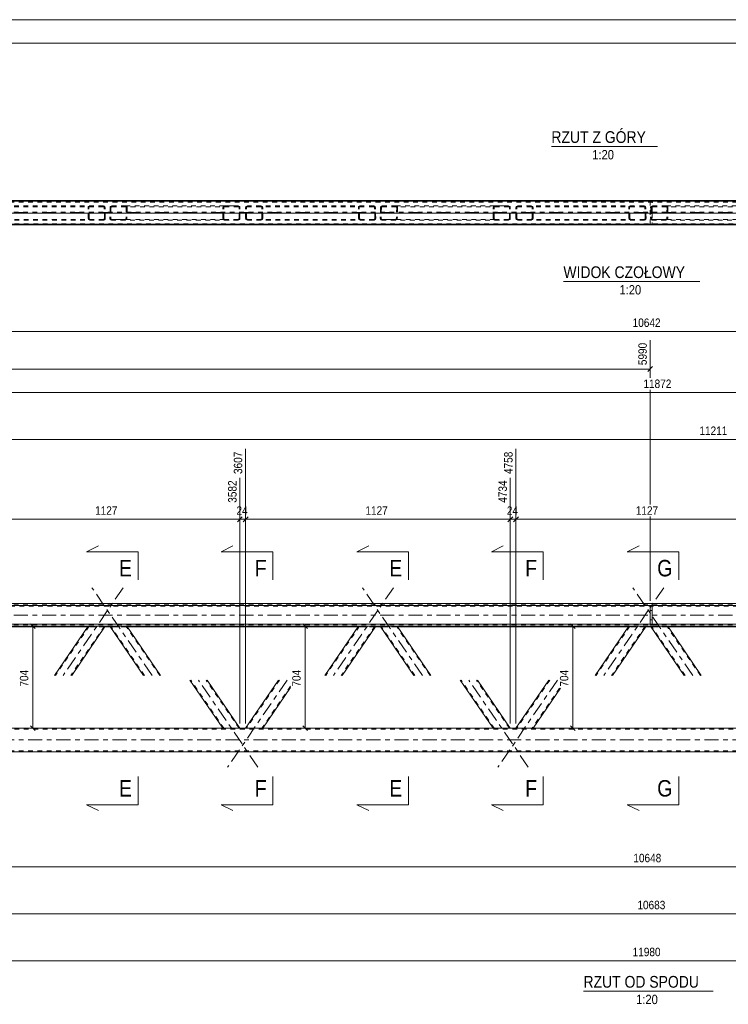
# Model space of a CAD drawing. Header units: millimetres. Extents: x 0 to 914, y 0 to 420.
# Tile 5 of 10: x 312 to 463, y 210 to 420. Entities that reach past the tile are written whole.
import ezdxf

# ---------------------------------------------------------------- set-up
doc = ezdxf.new("R2010")
doc.units = ezdxf.units.MM
for name, pattern in [('XKITLINE00', [0]), ('XKITLINE01', [4, 1, -1, 1, -1]), ('XKITLINE03', [6, 3, -1, 1, -1])]:
    doc.linetypes.add(name, pattern=pattern)
for name, color, linetype, lineweight in [('Arkusz rysunku', 3, 'Continuous', 0), ('Element', 2, 'Continuous', 0), ('Inny typ obiektu', 7, 'Continuous', 0), ('Przekrój', 7, 'Continuous', 0), ('Wymiar', 4, 'Continuous', 0)]:
    doc.layers.add(name, color=color, linetype=linetype, lineweight=lineweight)
doc.styles.add('ARIAL', font='ARIAL.TTF')

msp = doc.modelspace()

# ---------------------------------------------------------------- linework, layer by layer
at = {"layer": 'Arkusz rysunku', "linetype": 'XKITLINE00', "lineweight": 0}
for p, q in [((914, 420), (0, 420)), ((909, 415), (5, 415))]:
    msp.add_line(p, q, dxfattribs=at)
at = {"layer": 'Element', "linetype": 'XKITLINE00', "lineweight": 0}
for p, q in [((146.58, 381.48), (744.78, 381.48)), ((146.58, 376.48), (744.78, 376.48)), ((146.58, 376.47), (744.78, 376.47)), ((744.78, 376.34), (146.58, 376.34)), ((146.58, 376.33), (744.78, 376.33)), ((446.07, 376.37), (446.07, 376.47)), ((446.07, 376.37), (446.47, 376.37)), ((446.47, 376.37), (446.47, 376.47)), ((146.58, 295.67), (744.78, 295.67)), ((146.58, 295.27), (744.78, 295.27)), ((446.07, 295.24), (446.07, 291.27)), ((446.07, 295.24), (446.47, 295.24)), ((446.47, 295.24), (446.47, 291.27)), ((146.58, 291.27), (744.78, 291.27)), ((728.69, 290.87), (146.58, 290.87)), ((326.35, 290.71), (277.18, 290.71)), ((326.43, 290.83), (319.26, 280.36)), ((330.06, 290.83), (322.9, 280.36)), ((326.43, 290.83), (326.46, 290.83)), ((326.46, 290.83), (326.54, 290.84)), ((326.54, 290.84), (326.66, 290.84)), ((326.66, 290.84), (326.8, 290.84)), ((326.8, 290.84), (329.71, 290.84)), ((329.71, 290.84), (329.84, 290.84)), ((329.84, 290.84), (329.96, 290.84)), ((329.96, 290.84), (330.04, 290.83)), ((331.11, 290.71), (329.98, 290.71)), ((330.04, 290.83), (330.06, 290.83)), ((338.2, 280.36), (331.03, 290.83)), ((331.03, 290.83), (331.05, 290.83)), ((331.05, 290.83), (331.13, 290.84)), ((331.13, 290.84), (331.25, 290.84)), ((331.25, 290.84), (331.39, 290.84)), ((331.39, 290.84), (334.29, 290.84)), ((334.29, 290.84), (334.43, 290.84)), ((334.43, 290.84), (334.55, 290.84)), ((334.55, 290.84), (334.63, 290.83)), ((334.63, 290.83), (334.66, 290.83)), ((341.83, 280.36), (334.66, 290.83)), ((383.91, 290.71), (334.74, 290.71)), ((383.99, 290.83), (376.83, 280.36)), ((387.63, 290.83), (380.46, 280.36)), ((383.99, 290.83), (384.02, 290.83)), ((384.02, 290.83), (384.11, 290.84)), ((384.11, 290.84), (384.22, 290.84)), ((384.22, 290.84), (384.36, 290.84)), ((384.36, 290.84), (387.27, 290.84)), ((387.27, 290.84), (387.41, 290.84)), ((387.41, 290.84), (387.53, 290.84)), ((387.53, 290.84), (387.6, 290.83)), ((388.67, 290.71), (387.55, 290.71)), ((387.6, 290.83), (387.63, 290.83)), ((395.76, 280.36), (388.59, 290.83)), ((388.59, 290.83), (388.62, 290.83)), ((388.62, 290.83), (388.7, 290.84)), ((388.7, 290.84), (388.81, 290.84)), ((388.81, 290.84), (388.95, 290.84)), ((388.95, 290.84), (391.86, 290.84)), ((391.86, 290.84), (392, 290.84)), ((392, 290.84), (392.12, 290.84)), ((392.12, 290.84), (392.2, 290.83)), ((392.2, 290.83), (392.23, 290.83)), ((399.4, 280.36), (392.23, 290.83)), ((441.48, 290.71), (392.31, 290.71)), ((441.56, 290.83), (434.39, 280.36)), ((445.2, 290.83), (438.03, 280.36)), ((441.56, 290.83), (441.59, 290.83)), ((441.59, 290.83), (441.67, 290.84)), ((441.67, 290.84), (441.79, 290.84)), ((441.79, 290.84), (441.93, 290.84)), ((441.93, 290.84), (444.84, 290.84)), ((444.84, 290.84), (444.98, 290.84)), ((444.98, 290.84), (445.09, 290.84)), ((445.09, 290.84), (445.17, 290.83)), ((446.24, 290.71), (445.12, 290.71)), ((445.17, 290.83), (445.2, 290.83)), ((446.47, 291.29), (446.07, 291.29)), ((453.33, 280.36), (446.16, 290.83)), ((446.16, 290.83), (446.19, 290.83)), ((446.19, 290.83), (446.26, 290.84)), ((446.26, 290.84), (446.38, 290.84)), ((446.38, 290.84), (446.52, 290.84)), ((446.52, 290.84), (449.43, 290.84)), ((449.43, 290.84), (449.57, 290.84)), ((449.57, 290.84), (449.68, 290.84)), ((449.68, 290.84), (449.77, 290.83)), ((449.77, 290.83), (449.8, 290.83)), ((456.96, 280.36), (449.8, 290.83)), ((499.05, 290.71), (449.88, 290.71)), ((355.09, 269.11), (348.08, 279.36)), ((358.73, 269.11), (351.71, 279.36)), ((366.95, 279.36), (359.93, 269.11)), ((412.66, 269.11), (405.64, 279.36)), ((416.29, 269.11), (409.28, 279.36)), ((424.51, 279.36), (417.5, 269.11)), ((369.5, 277.77), (363.57, 269.11)), ((426.95, 277.61), (421.13, 269.11)), ((704.12, 269.11), (187.23, 269.11)), ((179.62, 264.11), (711.73, 264.11))]:
    msp.add_line(p, q, dxfattribs=at)
at = {"layer": 'Element', "linetype": 'XKITLINE01', "lineweight": 0}
for p, q in [((146.58, 381.47), (744.78, 381.47)), ((744.78, 381.34), (146.58, 381.34)), ((146.58, 381.33), (744.78, 381.33)), ((179.62, 381.33), (711.73, 381.33)), ((179.62, 381.13), (711.73, 381.13)), ((329.64, 380.33), (302.73, 380.33)), ((329.64, 380.18), (302.73, 380.18)), ((326.4, 380.15), (326.38, 380.03)), ((326.43, 377.63), (326.38, 380.03)), ((326.48, 380.24), (326.4, 380.15)), ((326.59, 380.31), (326.48, 380.24)), ((326.56, 380.03), (326.57, 380.09)), ((326.61, 377.63), (326.56, 380.03)), ((326.57, 380.09), (326.61, 380.14)), ((326.73, 380.33), (326.59, 380.31)), ((326.61, 380.14), (326.67, 380.17)), ((326.67, 380.17), (326.74, 380.18)), ((329.78, 380.31), (329.64, 380.33)), ((329.64, 380.18), (329.71, 380.17)), ((329.71, 380.17), (329.77, 380.14)), ((329.77, 380.14), (329.81, 380.09)), ((329.9, 380.24), (329.78, 380.31)), ((329.81, 380.09), (329.83, 380.03)), ((329.88, 377.63), (329.83, 380.03)), ((329.98, 380.15), (329.9, 380.24)), ((330.01, 380.03), (329.98, 380.15)), ((330.06, 377.63), (330.01, 380.03)), ((331.08, 380.03), (331.03, 377.63)), ((331.11, 380.15), (331.08, 380.03)), ((331.19, 380.24), (331.11, 380.15)), ((331.31, 380.31), (331.19, 380.24)), ((331.26, 380.03), (331.21, 377.63)), ((331.26, 380.03), (331.28, 380.09)), ((331.28, 380.09), (331.32, 380.14)), ((331.45, 380.33), (331.31, 380.31)), ((331.32, 380.14), (331.38, 380.17)), ((331.38, 380.17), (331.45, 380.18)), ((331.45, 380.33), (334.36, 380.33)), ((331.45, 380.18), (355.45, 380.18)), ((331.45, 380.18), (334.36, 380.18)), ((334.36, 380.33), (358.36, 380.33)), ((334.5, 380.31), (334.36, 380.33)), ((334.36, 380.18), (334.42, 380.17)), ((334.42, 380.17), (334.48, 380.14)), ((334.48, 380.14), (334.52, 380.09)), ((334.53, 380.03), (334.48, 377.63)), ((334.61, 380.24), (334.5, 380.31)), ((334.52, 380.09), (334.53, 380.03)), ((334.69, 380.15), (334.61, 380.24)), ((334.72, 380.03), (334.66, 377.63)), ((334.72, 380.03), (334.69, 380.15)), ((355.09, 380.03), (355.12, 380.15)), ((355.09, 377.63), (355.09, 380.03)), ((355.12, 380.15), (355.2, 380.24)), ((355.2, 380.24), (355.31, 380.31)), ((355.29, 380.09), (355.27, 380.03)), ((355.27, 377.63), (355.27, 380.03)), ((355.32, 380.14), (355.29, 380.09)), ((355.31, 380.31), (355.45, 380.33)), ((355.38, 380.17), (355.32, 380.14)), ((355.45, 380.18), (355.38, 380.17)), ((355.45, 380.33), (358.36, 380.33)), ((355.45, 380.18), (358.36, 380.18)), ((358.36, 380.33), (358.5, 380.31)), ((358.43, 380.17), (358.36, 380.18)), ((358.49, 380.14), (358.43, 380.17)), ((358.53, 380.09), (358.49, 380.14)), ((358.5, 380.31), (358.62, 380.24)), ((358.54, 380.03), (358.53, 380.09)), ((358.54, 377.63), (358.54, 380.03)), ((358.62, 380.24), (358.7, 380.15)), ((358.7, 380.15), (358.73, 380.03)), ((358.73, 377.63), (358.73, 380.03)), ((359.93, 380.03), (359.96, 380.15)), ((359.93, 377.63), (359.93, 380.03)), ((359.96, 380.15), (360.04, 380.24)), ((360.04, 380.24), (360.16, 380.31)), ((360.13, 380.09), (360.11, 380.03)), ((360.11, 377.63), (360.11, 380.03)), ((360.17, 380.14), (360.13, 380.09)), ((360.16, 380.31), (360.3, 380.33)), ((360.23, 380.17), (360.17, 380.14)), ((360.3, 380.18), (360.23, 380.17)), ((387.21, 380.33), (360.3, 380.33)), ((387.21, 380.18), (360.3, 380.18)), ((363.2, 380.33), (363.34, 380.31)), ((363.27, 380.17), (363.2, 380.18)), ((363.33, 380.14), (363.27, 380.17)), ((363.37, 380.09), (363.33, 380.14)), ((363.34, 380.31), (363.46, 380.24)), ((363.39, 380.03), (363.37, 380.09)), ((363.39, 377.63), (363.39, 380.03)), ((363.46, 380.24), (363.54, 380.15)), ((363.54, 380.15), (363.57, 380.03)), ((363.57, 377.63), (363.57, 380.03)), ((383.97, 380.15), (383.94, 380.03)), ((383.99, 377.63), (383.94, 380.03)), ((384.04, 380.24), (383.97, 380.15)), ((384.16, 380.31), (384.04, 380.24)), ((384.12, 380.03), (384.14, 380.09)), ((384.18, 377.63), (384.12, 380.03)), ((384.14, 380.09), (384.18, 380.14)), ((384.3, 380.33), (384.16, 380.31)), ((384.18, 380.14), (384.23, 380.17)), ((384.23, 380.17), (384.3, 380.18)), ((387.35, 380.31), (387.21, 380.33)), ((387.21, 380.18), (387.28, 380.17)), ((387.28, 380.17), (387.34, 380.14)), ((387.34, 380.14), (387.38, 380.09)), ((387.47, 380.24), (387.35, 380.31)), ((387.38, 380.09), (387.4, 380.03)), ((387.45, 377.63), (387.4, 380.03)), ((387.55, 380.15), (387.47, 380.24)), ((387.58, 380.03), (387.55, 380.15)), ((387.63, 377.63), (387.58, 380.03)), ((388.65, 380.03), (388.59, 377.63)), ((388.68, 380.15), (388.65, 380.03)), ((388.76, 380.24), (388.68, 380.15)), ((388.88, 380.31), (388.76, 380.24)), ((388.83, 380.03), (388.78, 377.63)), ((388.83, 380.03), (388.84, 380.09)), ((388.84, 380.09), (388.88, 380.14)), ((389.02, 380.33), (388.88, 380.31)), ((388.88, 380.14), (388.94, 380.17)), ((388.94, 380.17), (389.01, 380.18)), ((389.01, 380.18), (413.02, 380.18)), ((389.01, 380.18), (391.92, 380.18)), ((389.02, 380.33), (391.92, 380.33)), ((391.92, 380.33), (415.93, 380.33)), ((392.06, 380.31), (391.92, 380.33)), ((391.92, 380.18), (391.99, 380.17)), ((391.99, 380.17), (392.05, 380.14)), ((392.05, 380.14), (392.09, 380.09)), ((392.1, 380.03), (392.05, 377.63)), ((392.18, 380.24), (392.06, 380.31)), ((392.09, 380.09), (392.1, 380.03)), ((392.26, 380.15), (392.18, 380.24)), ((392.28, 380.03), (392.23, 377.63)), ((392.28, 380.03), (392.26, 380.15)), ((412.66, 380.03), (412.68, 380.15)), ((412.66, 377.63), (412.66, 380.03)), ((412.68, 380.15), (412.76, 380.24)), ((412.76, 380.24), (412.88, 380.31)), ((412.85, 380.09), (412.84, 380.03)), ((412.84, 377.63), (412.84, 380.03)), ((412.89, 380.14), (412.85, 380.09)), ((412.88, 380.31), (413.02, 380.33)), ((412.95, 380.17), (412.89, 380.14)), ((413.02, 380.18), (412.95, 380.17)), ((413.02, 380.33), (415.93, 380.33)), ((413.02, 380.18), (415.93, 380.18)), ((415.93, 380.33), (416.07, 380.31)), ((416, 380.17), (415.93, 380.18)), ((416.06, 380.14), (416, 380.17)), ((416.1, 380.09), (416.06, 380.14)), ((416.07, 380.31), (416.18, 380.24)), ((416.11, 380.03), (416.1, 380.09)), ((416.11, 377.63), (416.11, 380.03)), ((416.18, 380.24), (416.26, 380.15)), ((416.26, 380.15), (416.29, 380.03)), ((416.29, 377.63), (416.29, 380.03)), ((417.5, 380.03), (417.53, 380.15)), ((417.5, 377.63), (417.5, 380.03)), ((417.53, 380.15), (417.61, 380.24)), ((417.61, 380.24), (417.72, 380.31)), ((417.69, 380.09), (417.68, 380.03)), ((417.68, 377.63), (417.68, 380.03)), ((417.73, 380.14), (417.69, 380.09)), ((417.72, 380.31), (417.86, 380.33)), ((417.79, 380.17), (417.73, 380.14)), ((417.86, 380.18), (417.79, 380.17)), ((444.77, 380.33), (417.86, 380.33)), ((444.78, 380.18), (417.86, 380.18)), ((420.77, 380.33), (420.91, 380.31)), ((420.84, 380.17), (420.77, 380.18)), ((420.9, 380.14), (420.84, 380.17)), ((420.94, 380.09), (420.9, 380.14)), ((420.91, 380.31), (421.03, 380.24)), ((420.95, 380.03), (420.94, 380.09)), ((420.95, 377.63), (420.95, 380.03)), ((421.03, 380.24), (421.11, 380.15)), ((421.11, 380.15), (421.13, 380.03)), ((421.13, 377.63), (421.13, 380.03)), ((441.53, 380.15), (441.51, 380.03)), ((441.56, 377.63), (441.51, 380.03)), ((441.61, 380.24), (441.53, 380.15)), ((441.73, 380.31), (441.61, 380.24)), ((441.69, 380.03), (441.7, 380.09)), ((441.74, 377.63), (441.69, 380.03)), ((441.7, 380.09), (441.74, 380.14)), ((441.87, 380.33), (441.73, 380.31)), ((441.74, 380.14), (441.8, 380.17)), ((441.8, 380.17), (441.87, 380.18)), ((444.91, 380.31), (444.77, 380.33)), ((444.78, 380.18), (444.85, 380.17)), ((444.85, 380.17), (444.91, 380.14)), ((445.03, 380.24), (444.91, 380.31)), ((444.91, 380.14), (444.95, 380.09)), ((444.95, 380.09), (444.96, 380.03)), ((445.01, 377.63), (444.96, 380.03)), ((445.11, 380.15), (445.03, 380.24)), ((445.14, 380.03), (445.11, 380.15)), ((445.2, 377.63), (445.14, 380.03)), ((446.07, 381.44), (446.07, 379)), ((446.47, 381.44), (446.07, 381.44)), ((446.07, 381.32), (446.47, 381.32)), ((446.07, 380.09), (446.47, 380.09)), ((446.07, 379.97), (446.47, 379.97)), ((446.21, 380.03), (446.16, 377.63)), ((446.24, 380.15), (446.21, 380.03)), ((446.32, 380.24), (446.24, 380.15)), ((446.44, 380.31), (446.32, 380.24)), ((446.39, 380.03), (446.34, 377.63)), ((446.39, 380.03), (446.41, 380.09)), ((446.41, 380.09), (446.45, 380.14)), ((446.58, 380.33), (446.44, 380.31)), ((446.45, 380.14), (446.51, 380.17)), ((446.47, 379), (446.47, 381.44)), ((446.51, 380.17), (446.58, 380.18)), ((446.58, 380.33), (449.49, 380.33)), ((446.58, 380.18), (470.59, 380.18)), ((446.58, 380.18), (449.49, 380.18)), ((449.49, 380.33), (473.49, 380.33)), ((449.63, 380.31), (449.49, 380.33)), ((449.49, 380.18), (449.56, 380.17)), ((449.56, 380.17), (449.62, 380.14)), ((449.67, 380.03), (449.61, 377.63)), ((449.62, 380.14), (449.65, 380.09)), ((449.75, 380.24), (449.63, 380.31)), ((449.65, 380.09), (449.67, 380.03)), ((449.82, 380.15), (449.75, 380.24)), ((449.85, 380.03), (449.8, 377.63)), ((449.85, 380.03), (449.82, 380.15)), ((146.58, 378.99), (744.78, 378.99)), ((146.58, 378.82), (744.78, 378.82)), ((329.7, 377.48), (302.73, 377.48)), ((326.43, 377.63), (326.46, 377.52)), ((326.46, 377.52), (326.54, 377.42)), ((326.63, 377.57), (326.61, 377.63)), ((326.67, 377.53), (326.63, 377.57)), ((326.73, 377.49), (326.67, 377.53)), ((326.79, 377.48), (326.73, 377.49)), ((329.77, 377.49), (329.7, 377.48)), ((329.83, 377.53), (329.77, 377.49)), ((329.87, 377.57), (329.83, 377.53)), ((329.88, 377.63), (329.87, 377.57)), ((329.96, 377.42), (330.04, 377.52)), ((330.04, 377.52), (330.06, 377.63)), ((331.03, 377.63), (331.05, 377.52)), ((331.05, 377.52), (331.13, 377.42)), ((331.22, 377.58), (331.21, 377.63)), ((331.26, 377.53), (331.22, 377.58)), ((331.32, 377.49), (331.26, 377.53)), ((331.39, 377.48), (331.32, 377.49)), ((355.45, 377.48), (331.39, 377.48)), ((331.39, 377.48), (334.3, 377.48)), ((334.37, 377.49), (334.3, 377.48)), ((334.43, 377.53), (334.37, 377.49)), ((334.47, 377.58), (334.43, 377.53)), ((334.48, 377.63), (334.47, 377.58)), ((334.55, 377.42), (334.63, 377.52)), ((334.63, 377.52), (334.66, 377.63)), ((355.12, 377.52), (355.09, 377.63)), ((355.2, 377.42), (355.12, 377.52)), ((355.27, 377.63), (355.29, 377.57)), ((355.29, 377.57), (355.32, 377.53)), ((355.32, 377.53), (355.38, 377.49)), ((355.38, 377.49), (355.45, 377.48)), ((358.36, 377.48), (355.45, 377.48)), ((358.36, 377.48), (358.43, 377.49)), ((358.43, 377.49), (358.49, 377.53)), ((358.49, 377.53), (358.53, 377.57)), ((358.53, 377.57), (358.54, 377.63)), ((358.7, 377.52), (358.62, 377.42)), ((358.73, 377.63), (358.7, 377.52)), ((359.96, 377.52), (359.93, 377.63)), ((360.04, 377.42), (359.96, 377.52)), ((360.11, 377.63), (360.13, 377.57)), ((360.13, 377.57), (360.17, 377.53)), ((360.17, 377.53), (360.23, 377.49)), ((360.23, 377.49), (360.3, 377.48)), ((387.27, 377.48), (360.3, 377.48)), ((363.2, 377.48), (363.27, 377.49)), ((363.27, 377.49), (363.33, 377.53)), ((363.33, 377.53), (363.37, 377.57)), ((363.37, 377.57), (363.39, 377.63)), ((363.54, 377.52), (363.46, 377.42)), ((363.57, 377.63), (363.54, 377.52)), ((383.99, 377.63), (384.02, 377.52)), ((384.02, 377.52), (384.11, 377.42)), ((384.19, 377.57), (384.18, 377.63)), ((384.23, 377.53), (384.19, 377.57)), ((384.29, 377.49), (384.23, 377.53)), ((384.36, 377.48), (384.29, 377.49)), ((387.34, 377.49), (387.27, 377.48)), ((387.4, 377.53), (387.34, 377.49)), ((387.44, 377.57), (387.4, 377.53)), ((387.45, 377.63), (387.44, 377.57)), ((387.53, 377.42), (387.6, 377.52)), ((387.6, 377.52), (387.63, 377.63)), ((388.59, 377.63), (388.62, 377.52)), ((388.62, 377.52), (388.7, 377.42)), ((388.79, 377.58), (388.78, 377.63)), ((388.83, 377.53), (388.79, 377.58)), ((388.89, 377.49), (388.83, 377.53)), ((388.95, 377.48), (388.89, 377.49)), ((413.02, 377.48), (388.95, 377.48)), ((388.95, 377.48), (391.86, 377.48)), ((391.93, 377.49), (391.86, 377.48)), ((391.99, 377.53), (391.93, 377.49)), ((392.03, 377.58), (391.99, 377.53)), ((392.05, 377.63), (392.03, 377.58)), ((392.12, 377.42), (392.2, 377.52)), ((392.2, 377.52), (392.23, 377.63)), ((412.68, 377.52), (412.66, 377.63)), ((412.76, 377.42), (412.68, 377.52)), ((412.84, 377.63), (412.85, 377.57)), ((412.85, 377.57), (412.89, 377.53)), ((412.89, 377.53), (412.95, 377.49)), ((412.95, 377.49), (413.02, 377.48)), ((415.93, 377.48), (413.02, 377.48)), ((415.93, 377.48), (416, 377.49)), ((416, 377.49), (416.06, 377.53)), ((416.06, 377.53), (416.1, 377.57)), ((416.1, 377.57), (416.11, 377.63)), ((416.26, 377.52), (416.18, 377.42)), ((416.29, 377.63), (416.26, 377.52)), ((417.53, 377.52), (417.5, 377.63)), ((417.61, 377.42), (417.53, 377.52)), ((417.68, 377.63), (417.69, 377.57)), ((417.69, 377.57), (417.73, 377.53)), ((417.73, 377.53), (417.79, 377.49)), ((417.79, 377.49), (417.86, 377.48)), ((444.84, 377.48), (417.86, 377.48)), ((420.77, 377.48), (420.84, 377.49)), ((420.84, 377.49), (420.9, 377.53)), ((420.9, 377.53), (420.94, 377.57)), ((420.94, 377.57), (420.95, 377.63)), ((421.11, 377.52), (421.03, 377.42)), ((421.13, 377.63), (421.11, 377.52)), ((441.56, 377.63), (441.59, 377.52)), ((441.59, 377.52), (441.67, 377.42)), ((441.76, 377.57), (441.74, 377.63)), ((441.8, 377.53), (441.76, 377.57)), ((441.86, 377.49), (441.8, 377.53)), ((441.93, 377.48), (441.86, 377.49)), ((444.9, 377.49), (444.84, 377.48)), ((444.96, 377.53), (444.9, 377.49)), ((445, 377.57), (444.96, 377.53)), ((445.01, 377.63), (445, 377.57)), ((445.09, 377.42), (445.17, 377.52)), ((445.17, 377.52), (445.2, 377.63)), ((446.07, 379.06), (446.47, 379.06)), ((446.47, 379), (446.07, 379)), ((446.07, 376.47), (446.07, 378.81)), ((446.07, 378.81), (446.47, 378.81)), ((446.07, 378.75), (446.47, 378.75)), ((446.07, 377.84), (446.47, 377.84)), ((446.07, 377.72), (446.47, 377.72)), ((446.16, 377.63), (446.19, 377.52)), ((446.19, 377.52), (446.26, 377.42)), ((446.36, 377.58), (446.34, 377.63)), ((446.39, 377.53), (446.36, 377.58)), ((446.45, 377.49), (446.39, 377.53)), ((446.52, 377.48), (446.45, 377.49)), ((446.47, 378.81), (446.47, 376.47)), ((470.59, 377.48), (446.52, 377.48)), ((446.52, 377.48), (449.43, 377.48)), ((449.5, 377.49), (449.43, 377.48)), ((449.56, 377.53), (449.5, 377.49)), ((449.6, 377.58), (449.56, 377.53)), ((449.61, 377.63), (449.6, 377.58)), ((449.68, 377.42), (449.77, 377.52)), ((449.77, 377.52), (449.8, 377.63)), ((711.73, 376.53), (179.62, 376.53)), ((711.73, 376.33), (179.62, 376.33)), ((329.71, 377.33), (302.73, 377.33)), ((326.54, 377.42), (326.66, 377.36)), ((326.66, 377.36), (326.8, 377.33)), ((329.71, 377.33), (329.84, 377.36)), ((329.84, 377.36), (329.96, 377.42)), ((331.13, 377.42), (331.25, 377.36)), ((331.25, 377.36), (331.39, 377.33)), ((334.29, 377.33), (331.39, 377.33)), ((334.29, 377.33), (334.43, 377.36)), ((358.36, 377.33), (334.29, 377.33)), ((334.43, 377.36), (334.55, 377.42)), ((355.31, 377.36), (355.2, 377.42)), ((355.45, 377.33), (355.31, 377.36)), ((355.45, 377.33), (358.36, 377.33)), ((358.5, 377.36), (358.36, 377.33)), ((358.62, 377.42), (358.5, 377.36)), ((360.16, 377.36), (360.04, 377.42)), ((360.3, 377.33), (360.16, 377.36)), ((387.27, 377.33), (360.3, 377.33)), ((363.34, 377.36), (363.2, 377.33)), ((363.46, 377.42), (363.34, 377.36)), ((384.11, 377.42), (384.22, 377.36)), ((384.22, 377.36), (384.36, 377.33)), ((387.27, 377.33), (387.41, 377.36)), ((387.41, 377.36), (387.53, 377.42)), ((388.7, 377.42), (388.81, 377.36)), ((388.81, 377.36), (388.95, 377.33)), ((391.86, 377.33), (388.95, 377.33)), ((391.86, 377.33), (392, 377.36)), ((415.93, 377.33), (391.86, 377.33)), ((392, 377.36), (392.12, 377.42)), ((412.88, 377.36), (412.76, 377.42)), ((413.02, 377.33), (412.88, 377.36)), ((413.02, 377.33), (415.93, 377.33)), ((416.07, 377.36), (415.93, 377.33)), ((416.18, 377.42), (416.07, 377.36)), ((417.72, 377.36), (417.61, 377.42)), ((417.86, 377.33), (417.72, 377.36)), ((444.84, 377.33), (417.86, 377.33)), ((420.91, 377.36), (420.77, 377.33)), ((421.03, 377.42), (420.91, 377.36)), ((441.67, 377.42), (441.79, 377.36)), ((441.79, 377.36), (441.93, 377.33)), ((444.84, 377.33), (444.98, 377.36)), ((444.98, 377.36), (445.09, 377.42)), ((446.07, 376.49), (446.47, 376.49)), ((446.26, 377.42), (446.38, 377.36)), ((446.38, 377.36), (446.52, 377.33)), ((449.43, 377.33), (446.52, 377.33)), ((449.43, 377.33), (449.57, 377.36)), ((473.49, 377.33), (449.43, 377.33)), ((449.57, 377.36), (449.68, 377.42)), ((146.58, 295.51), (744.78, 295.51)), ((744.78, 295.17), (146.58, 295.17)), ((744.78, 295.11), (146.58, 295.11)), ((446.07, 295.2), (446.07, 295.24)), ((446.07, 295.2), (446.47, 295.2)), ((446.07, 295.13), (446.07, 291.14)), ((446.07, 295.13), (446.47, 295.13)), ((446.07, 295.09), (446.47, 295.09)), ((446.07, 294.17), (446.47, 294.17)), ((446.07, 294.16), (446.47, 294.16)), ((446.47, 295.2), (446.47, 295.24)), ((446.47, 295.13), (446.47, 291.14)), ((446.07, 292.22), (446.47, 292.22)), ((446.47, 292.21), (446.07, 292.21)), ((146.58, 291.21), (744.78, 291.21)), ((146.58, 291.11), (744.78, 291.11)), ((326.61, 290.83), (319.44, 280.36)), ((329.88, 290.83), (322.71, 280.36)), ((329.98, 290.71), (326.35, 290.71)), ((326.4, 290.75), (326.38, 290.75)), ((326.48, 290.75), (326.4, 290.75)), ((326.59, 290.75), (326.48, 290.75)), ((326.56, 290.75), (326.57, 290.75)), ((326.57, 290.75), (326.6, 290.75)), ((326.73, 290.74), (326.59, 290.75)), ((326.6, 290.75), (326.61, 290.75)), ((326.61, 290.83), (326.63, 290.83)), ((326.61, 290.75), (326.67, 290.75)), ((326.63, 290.83), (326.65, 290.83)), ((326.65, 290.83), (326.67, 290.83)), ((326.73, 290.83), (326.67, 290.83)), ((326.67, 290.75), (326.74, 290.75)), ((326.79, 290.83), (326.73, 290.83)), ((326.73, 290.74), (329.64, 290.74)), ((326.74, 290.75), (329.64, 290.75)), ((326.79, 290.83), (329.7, 290.83)), ((329.64, 290.75), (329.71, 290.75)), ((329.78, 290.75), (329.64, 290.74)), ((329.77, 290.83), (329.7, 290.83)), ((329.71, 290.75), (329.77, 290.75)), ((329.83, 290.83), (329.77, 290.83)), ((329.77, 290.75), (329.79, 290.75)), ((329.78, 290.75), (329.82, 290.75)), ((329.79, 290.75), (329.81, 290.75)), ((329.81, 290.75), (329.83, 290.75)), ((329.82, 290.75), (329.9, 290.75)), ((329.83, 290.83), (329.84, 290.83)), ((329.84, 290.83), (329.87, 290.83)), ((329.87, 290.83), (329.88, 290.83)), ((329.98, 290.75), (329.9, 290.75)), ((330.01, 290.75), (329.98, 290.75)), ((331.03, 290.83), (331.08, 290.75)), ((331.11, 290.75), (331.08, 290.75)), ((331.19, 290.75), (331.11, 290.75)), ((334.74, 290.71), (331.11, 290.71)), ((331.31, 290.75), (331.19, 290.75)), ((331.26, 290.75), (331.21, 290.83)), ((331.21, 290.83), (331.22, 290.83)), ((331.22, 290.83), (331.25, 290.83)), ((331.25, 290.83), (331.26, 290.83)), ((331.32, 290.83), (331.26, 290.83)), ((338.38, 280.36), (331.26, 290.75)), ((331.26, 290.75), (331.28, 290.75)), ((331.28, 290.75), (331.31, 290.75)), ((331.31, 290.75), (331.32, 290.75)), ((331.45, 290.74), (331.31, 290.75)), ((331.39, 290.83), (331.32, 290.83)), ((331.32, 290.75), (331.38, 290.75)), ((331.38, 290.75), (331.45, 290.75)), ((331.39, 290.83), (334.3, 290.83)), ((331.45, 290.75), (334.36, 290.75)), ((331.45, 290.74), (334.36, 290.74)), ((334.37, 290.83), (334.3, 290.83)), ((334.36, 290.75), (334.42, 290.75)), ((334.5, 290.75), (334.36, 290.74)), ((334.43, 290.83), (334.37, 290.83)), ((334.42, 290.75), (334.48, 290.75)), ((334.43, 290.83), (334.44, 290.83)), ((334.44, 290.83), (334.47, 290.83)), ((334.47, 290.83), (334.48, 290.83)), ((334.53, 290.75), (334.48, 290.83)), ((334.48, 290.75), (334.49, 290.75)), ((334.49, 290.75), (334.52, 290.75)), ((334.5, 290.75), (334.54, 290.75)), ((334.52, 290.75), (334.53, 290.75)), ((341.65, 280.36), (334.53, 290.75)), ((334.54, 290.75), (334.61, 290.75)), ((334.69, 290.75), (334.61, 290.75)), ((334.66, 290.83), (334.72, 290.75)), ((334.72, 290.75), (334.69, 290.75)), ((384.18, 290.83), (377.01, 280.36)), ((387.45, 290.83), (380.28, 280.36)), ((387.55, 290.71), (383.91, 290.71)), ((383.97, 290.75), (383.94, 290.75)), ((384.04, 290.75), (383.97, 290.75)), ((384.16, 290.75), (384.04, 290.75)), ((384.12, 290.75), (384.14, 290.75)), ((384.14, 290.75), (384.16, 290.75)), ((384.16, 290.75), (384.18, 290.75)), ((384.3, 290.74), (384.16, 290.75)), ((384.18, 290.83), (384.19, 290.83)), ((384.18, 290.75), (384.23, 290.75)), ((384.19, 290.83), (384.22, 290.83)), ((384.22, 290.83), (384.23, 290.83)), ((384.29, 290.83), (384.23, 290.83)), ((384.23, 290.75), (384.3, 290.75)), ((384.36, 290.83), (384.29, 290.83)), ((384.3, 290.75), (387.21, 290.75)), ((384.3, 290.74), (387.21, 290.74)), ((384.36, 290.83), (387.27, 290.83)), ((387.21, 290.75), (387.28, 290.75)), ((387.35, 290.75), (387.21, 290.74)), ((387.34, 290.83), (387.27, 290.83)), ((387.28, 290.75), (387.34, 290.75)), ((387.4, 290.83), (387.34, 290.83)), ((387.34, 290.75), (387.35, 290.75)), ((387.35, 290.75), (387.38, 290.75)), ((387.35, 290.75), (387.39, 290.75)), ((387.38, 290.75), (387.4, 290.75)), ((387.39, 290.75), (387.47, 290.75)), ((387.4, 290.83), (387.41, 290.83)), ((387.41, 290.83), (387.44, 290.83)), ((387.44, 290.83), (387.45, 290.83)), ((387.55, 290.75), (387.47, 290.75)), ((387.58, 290.75), (387.55, 290.75)), ((388.59, 290.83), (388.65, 290.75)), ((388.68, 290.75), (388.65, 290.75)), ((392.31, 290.71), (388.67, 290.71)), ((388.76, 290.75), (388.68, 290.75)), ((388.88, 290.75), (388.76, 290.75)), ((388.83, 290.75), (388.78, 290.83)), ((388.78, 290.83), (388.79, 290.83)), ((388.79, 290.83), (388.82, 290.83)), ((388.82, 290.83), (388.83, 290.83)), ((388.89, 290.83), (388.83, 290.83)), ((395.94, 280.36), (388.83, 290.75)), ((388.83, 290.75), (388.84, 290.75)), ((388.84, 290.75), (388.87, 290.75)), ((388.87, 290.75), (388.88, 290.75)), ((388.88, 290.75), (388.94, 290.75)), ((389.02, 290.74), (388.88, 290.75)), ((388.95, 290.83), (388.89, 290.83)), ((388.94, 290.75), (389.01, 290.75)), ((388.95, 290.83), (391.86, 290.83)), ((389.01, 290.75), (391.92, 290.75)), ((389.02, 290.74), (391.92, 290.74)), ((391.93, 290.83), (391.86, 290.83)), ((391.92, 290.75), (391.99, 290.75)), ((392.06, 290.75), (391.92, 290.74)), ((391.99, 290.83), (391.93, 290.83)), ((391.99, 290.83), (392, 290.83)), ((391.99, 290.75), (392.05, 290.75)), ((392, 290.83), (392.03, 290.83)), ((392.03, 290.83), (392.05, 290.83)), ((392.1, 290.75), (392.05, 290.83)), ((392.05, 290.75), (392.06, 290.75)), ((392.06, 290.75), (392.09, 290.75)), ((392.06, 290.75), (392.11, 290.75)), ((392.09, 290.75), (392.1, 290.75)), ((399.22, 280.36), (392.1, 290.75)), ((392.11, 290.75), (392.18, 290.75)), ((392.26, 290.75), (392.18, 290.75)), ((392.23, 290.83), (392.28, 290.75)), ((392.28, 290.75), (392.26, 290.75)), ((441.74, 290.83), (434.57, 280.36)), ((445.01, 290.83), (437.85, 280.36)), ((445.12, 290.71), (441.48, 290.71)), ((441.53, 290.75), (441.51, 290.75)), ((441.61, 290.75), (441.53, 290.75)), ((441.73, 290.75), (441.61, 290.75)), ((441.69, 290.75), (441.7, 290.75)), ((441.7, 290.75), (441.73, 290.75)), ((441.73, 290.75), (441.74, 290.75)), ((441.87, 290.74), (441.73, 290.75)), ((441.74, 290.83), (441.76, 290.83)), ((441.74, 290.75), (441.8, 290.75)), ((441.76, 290.83), (441.79, 290.83)), ((441.79, 290.83), (441.8, 290.83)), ((441.86, 290.83), (441.8, 290.83)), ((441.8, 290.75), (441.87, 290.75)), ((441.93, 290.83), (441.86, 290.83)), ((441.87, 290.75), (444.78, 290.75)), ((441.87, 290.74), (444.77, 290.74)), ((441.93, 290.83), (444.84, 290.83)), ((444.91, 290.75), (444.77, 290.74)), ((444.78, 290.75), (444.85, 290.75)), ((444.9, 290.83), (444.84, 290.83)), ((444.85, 290.75), (444.91, 290.75)), ((444.96, 290.83), (444.9, 290.83)), ((444.91, 290.75), (444.92, 290.75)), ((444.91, 290.75), (444.96, 290.75)), ((444.92, 290.75), (444.95, 290.75)), ((444.95, 290.75), (444.96, 290.75)), ((444.96, 290.83), (444.97, 290.83)), ((444.96, 290.75), (445.03, 290.75)), ((444.97, 290.83), (445, 290.83)), ((445, 290.83), (445.01, 290.83)), ((445.11, 290.75), (445.03, 290.75)), ((445.14, 290.75), (445.11, 290.75)), ((446.07, 291.29), (446.07, 291.25)), ((446.07, 291.25), (446.07, 291.27)), ((446.07, 291.25), (446.47, 291.25)), ((446.07, 291.18), (446.47, 291.18)), ((446.07, 291.14), (446.47, 291.14)), ((446.16, 290.83), (446.21, 290.75)), ((446.24, 290.75), (446.21, 290.75)), ((446.32, 290.75), (446.24, 290.75)), ((449.88, 290.71), (446.24, 290.71)), ((446.44, 290.75), (446.32, 290.75)), ((446.39, 290.75), (446.34, 290.83)), ((446.34, 290.83), (446.36, 290.83)), ((446.36, 290.83), (446.38, 290.83)), ((446.38, 290.83), (446.39, 290.83)), ((446.45, 290.83), (446.39, 290.83)), ((453.51, 280.36), (446.39, 290.75)), ((446.39, 290.75), (446.41, 290.75)), ((446.41, 290.75), (446.44, 290.75)), ((446.44, 290.75), (446.45, 290.75)), ((446.58, 290.74), (446.44, 290.75)), ((446.52, 290.83), (446.45, 290.83)), ((446.45, 290.75), (446.51, 290.75)), ((446.47, 291.25), (446.47, 291.29)), ((446.47, 291.25), (446.47, 291.27)), ((446.51, 290.75), (446.58, 290.75)), ((446.52, 290.83), (449.43, 290.83)), ((446.58, 290.75), (449.49, 290.75)), ((446.58, 290.74), (449.49, 290.74)), ((449.5, 290.83), (449.43, 290.83)), ((449.49, 290.75), (449.56, 290.75)), ((449.63, 290.75), (449.49, 290.74)), ((449.56, 290.83), (449.5, 290.83)), ((449.56, 290.83), (449.57, 290.83)), ((449.56, 290.75), (449.62, 290.75)), ((449.57, 290.83), (449.6, 290.83)), ((449.6, 290.83), (449.61, 290.83)), ((449.67, 290.75), (449.61, 290.83)), ((449.62, 290.75), (449.63, 290.75)), ((449.63, 290.75), (449.65, 290.75)), ((449.63, 290.75), (449.67, 290.75)), ((449.65, 290.75), (449.67, 290.75)), ((456.78, 280.36), (449.67, 290.75)), ((449.67, 290.75), (449.75, 290.75)), ((449.82, 290.75), (449.75, 290.75)), ((449.8, 290.83), (449.85, 290.75)), ((449.85, 290.75), (449.82, 290.75)), ((355.27, 269.11), (348.26, 279.36)), ((358.54, 269.11), (351.53, 279.36)), ((367.13, 279.36), (360.11, 269.11)), ((412.84, 269.11), (405.82, 279.36)), ((416.11, 269.11), (409.09, 279.36)), ((424.7, 279.36), (417.68, 269.11)), ((369.5, 278.04), (363.39, 269.11)), ((426.77, 277.61), (420.95, 269.11)), ((711.73, 268.91), (179.62, 268.91)), ((358.73, 269.11), (355.09, 269.11)), ((363.57, 269.11), (359.93, 269.11)), ((416.29, 269.11), (412.66, 269.11)), ((421.13, 269.11), (417.5, 269.11)), ((179.62, 264.31), (711.73, 264.31))]:
    msp.add_line(p, q, dxfattribs=at)
at = {"layer": 'Element', "linetype": 'XKITLINE03', "lineweight": 0}
for p, q in [((136.58, 378.91), (754.78, 378.91)), ((169.62, 378.83), (721.73, 378.83)), ((333.87, 378.83), (298.54, 378.83)), ((362.55, 378.83), (327.22, 378.83)), ((391.43, 378.83), (356.1, 378.83)), ((420.12, 378.83), (384.79, 378.83)), ((449, 378.83), (413.67, 378.83)), ((477.69, 378.83), (442.36, 378.83)), ((333.87, 299.04), (321.08, 280.36)), ((340.01, 280.36), (327.22, 299.04)), ((391.43, 299.04), (378.64, 280.36)), ((397.58, 280.36), (384.79, 299.04)), ((449, 299.04), (436.21, 280.36)), ((455.15, 280.36), (442.36, 299.04)), ((136.58, 293.19), (754.78, 293.19)), ((362.55, 260.85), (349.89, 279.36)), ((368.77, 279.36), (356.1, 260.85)), ((420.12, 260.85), (407.46, 279.36)), ((426.33, 279.36), (413.67, 260.85)), ((169.62, 266.61), (721.73, 266.61))]:
    msp.add_line(p, q, dxfattribs=at)
at = {"layer": 'Inny typ obiektu', "linetype": 'XKITLINE00', "lineweight": 0}
for p, q in [((425.04, 393), (447.63, 393)), ((427.6, 364.23), (456.68, 364.23)), ((431.88, 213.11), (459.47, 213.11))]:
    msp.add_line(p, q, dxfattribs=at)
at = {"layer": 'Przekrój', "linetype": 'XKITLINE00', "lineweight": 0}
for p, q in [((326.07, 306.7), (328.57, 307.95)), ((331.07, 306.7), (326.07, 306.7)), ((337.07, 306.7), (331.07, 306.7)), ((337.07, 306.7), (337.07, 300.7)), ((354.73, 306.7), (357.23, 307.95)), ((359.73, 306.7), (354.73, 306.7)), ((365.73, 306.7), (359.73, 306.7)), ((365.73, 306.7), (365.73, 300.7)), ((383.64, 306.7), (386.14, 307.95)), ((388.64, 306.7), (383.64, 306.7)), ((394.64, 306.7), (388.64, 306.7)), ((394.64, 306.7), (394.64, 300.7)), ((412.29, 306.7), (414.79, 307.95)), ((417.29, 306.7), (412.29, 306.7)), ((423.29, 306.7), (417.29, 306.7)), ((423.29, 306.7), (423.29, 300.7)), ((441.2, 306.7), (443.7, 307.95)), ((446.2, 306.7), (441.2, 306.7)), ((452.2, 306.7), (446.2, 306.7)), ((452.2, 306.7), (452.2, 300.7)), ((337.07, 252.82), (337.07, 258.82)), ((365.73, 252.82), (365.73, 258.82)), ((394.64, 252.82), (394.64, 258.82)), ((423.29, 252.82), (423.29, 258.82)), ((452.2, 252.82), (452.2, 258.82)), ((326.07, 252.82), (328.57, 251.57)), ((331.07, 252.82), (326.07, 252.82)), ((337.07, 252.82), (331.07, 252.82)), ((354.73, 252.82), (357.23, 251.57)), ((359.73, 252.82), (354.73, 252.82)), ((365.73, 252.82), (359.73, 252.82)), ((383.64, 252.82), (386.14, 251.57)), ((388.64, 252.82), (383.64, 252.82)), ((394.64, 252.82), (388.64, 252.82)), ((412.29, 252.82), (414.79, 251.57)), ((417.29, 252.82), (412.29, 252.82)), ((423.29, 252.82), (417.29, 252.82)), ((441.2, 252.82), (443.7, 251.57)), ((446.2, 252.82), (441.2, 252.82)), ((452.2, 252.82), (446.2, 252.82))]:
    msp.add_line(p, q, dxfattribs=at)
at = {"layer": 'Wymiar', "linetype": 'XKITLINE00', "lineweight": 0}
for p, q in [((179.62, 353.61), (711.73, 353.61)), ((446.07, 343.73), (446.07, 351.77)), ((446.58, 346.12), (445.56, 345.1)), ((146.58, 345.61), (446.07, 345.61)), ((151.18, 340.61), (744.78, 340.61)), ((446.07, 316.73), (446.07, 341.21)), ((179.62, 330.61), (740.18, 330.61)), ((359.93, 270.11), (359.93, 328.59)), ((359.93, 316.73), (359.93, 328.59)), ((417.5, 270.11), (417.5, 328.59)), ((417.5, 316.73), (417.5, 328.59)), ((358.73, 316.73), (358.73, 322.47)), ((358.73, 270.11), (358.73, 322.47)), ((416.29, 316.73), (416.29, 322.47)), ((416.29, 270.11), (416.29, 322.47)), ((302.37, 313.61), (358.73, 313.61)), ((359.23, 314.12), (358.22, 313.1)), ((359.23, 314.12), (358.22, 313.1)), ((358.73, 270.11), (358.73, 314.21)), ((358.73, 313.61), (359.93, 313.61)), ((360.44, 314.12), (359.42, 313.1)), ((360.44, 314.12), (359.42, 313.1)), ((359.93, 270.11), (359.93, 314.21)), ((359.93, 313.61), (416.29, 313.61)), ((416.8, 314.12), (415.78, 313.1)), ((416.8, 314.12), (415.78, 313.1)), ((416.29, 270.11), (416.29, 314.21)), ((416.29, 313.61), (417.5, 313.61)), ((418.01, 314.12), (416.99, 313.1)), ((418.01, 314.12), (416.99, 313.1)), ((417.5, 270.11), (417.5, 314.21)), ((417.5, 313.61), (473.86, 313.61)), ((446.07, 296.24), (446.07, 314.21)), ((333.66, 290.84), (312.76, 290.84)), ((314.11, 291.35), (315.13, 290.33)), ((314.62, 269.11), (314.62, 290.84)), ((391.22, 290.84), (370.76, 290.84)), ((372.11, 291.35), (373.13, 290.33)), ((372.62, 269.11), (372.62, 290.84)), ((448.79, 290.84), (427.76, 290.84)), ((429.11, 291.35), (430.13, 290.33)), ((429.62, 269.11), (429.62, 290.84)), ((325.43, 269.11), (312.76, 269.11)), ((314.11, 269.62), (315.13, 268.6)), ((383, 269.11), (370.76, 269.11)), ((372.11, 269.62), (373.13, 268.6)), ((440.57, 269.11), (427.76, 269.11)), ((429.11, 269.62), (430.13, 268.6)), ((179.62, 239.61), (712.03, 239.61)), ((179.62, 229.61), (713.78, 229.61)), ((146.18, 219.61), (745.18, 219.61))]:
    msp.add_line(p, q, dxfattribs=at)

# ---------------------------------------------------------------- texts
at = {"layer": 'Inny typ obiektu', "style": 'ARIAL', "width": 0.85}
for s, height, p in [('RZUT Z GÓRY', 2.5, (425.04, 393.75)), ('1:20', 2, (433.74, 390.25)), ('WIDOK CZOŁOWY', 2.5, (427.6, 364.98)), ('1:20', 2, (439.54, 361.48)), ('RZUT OD SPODU', 2.5, (431.88, 213.86)), ('1:20', 2, (443.08, 210.36))]:
    msp.add_text(s, height=height, dxfattribs=at).set_placement(p)
at = {"layer": 'Przekrój', "style": 'ARIAL', "width": 0.85}
for s, p in [('E', (332.96, 301.45)), ('F', (361.87, 301.45)), ('E', (390.52, 301.45)), ('F', (419.44, 301.45)), ('G', (447.57, 301.45)), ('E', (332.96, 254.57)), ('F', (361.87, 254.57)), ('E', (390.52, 254.57)), ('F', (419.44, 254.57)), ('G', (447.57, 254.57))]:
    msp.add_text(s, height=3.5, dxfattribs=at).set_placement(p)
at = {"layer": 'Wymiar', "style": 'ARIAL', "width": 0.85}
for s, p in [('10642', (442.34, 354.57)), ('11872', (444.64, 341.57)), ('11211', (456.56, 331.57)), ('1127', (327.88, 314.57)), ('24', (357.99, 314.57)), ('1127', (385.44, 314.57)), ('24', (415.56, 314.57)), ('1127', (443.01, 314.57)), ('10648', (442.49, 240.57)), ('10683', (443.36, 230.57)), ('11980', (442.34, 220.57))]:
    msp.add_text(s, height=1.8, dxfattribs=at).set_placement(p)
for s, p in [('5990', (445.35, 346.43)), ('3607', (359.21, 323.25)), ('4758', (416.78, 323.25)), ('3582', (358.01, 317.13)), ('4734', (415.57, 317.13)), ('704', (313.66, 277.97)), ('704', (371.66, 277.97)), ('704', (428.66, 277.97))]:
    msp.add_text(s, height=1.8, rotation=90.0002, dxfattribs=at).set_placement(p)

doc.saveas('drawing.dxf')
